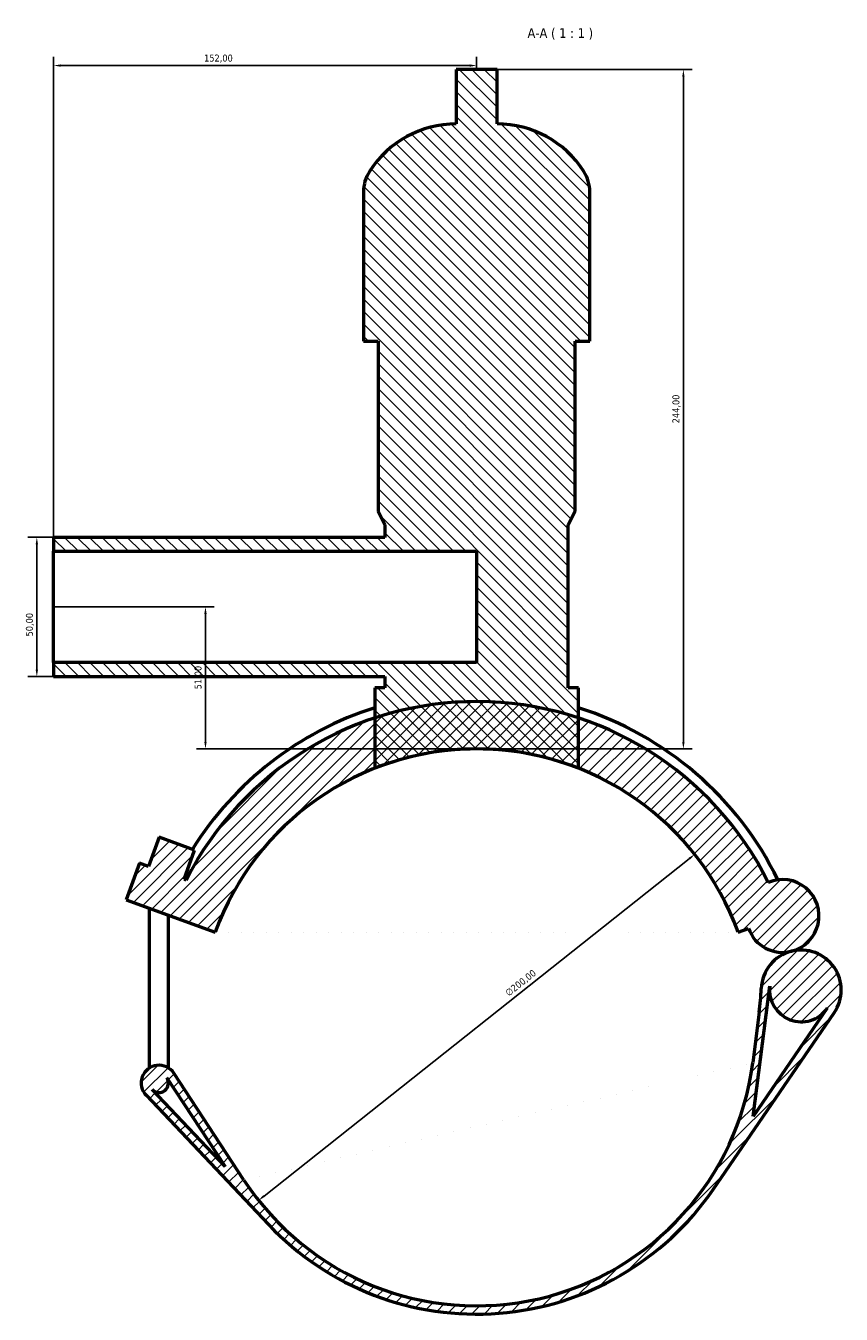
# Model space of a CAD drawing. Header units: millimetres. Extents: x 0 to 1004, y -235 to 1211.
# Tile 7 of 8: x 301 to 594, y 749 to 1211. Entities that reach past the tile are written whole.
import ezdxf

# ---------------------------------------------------------------- set-up
doc = ezdxf.new("R2010")
doc.units = ezdxf.units.MM
for name, color, linetype, lineweight in [('Dimension (ISO)', 7, 'Continuous', 25), ('Hatch (ISO)', 7, 'Continuous', 18), ('Symbol (ISO)', 7, 'Continuous', 25), ('Visible (ISO)', 7, 'Continuous', 50)]:
    doc.layers.add(name, color=color, linetype=linetype, lineweight=lineweight)
doc.styles.add('Label Text (ISO)', font='tahoma.ttf')
doc.styles.add('Note Text (ISO)', font='tahoma.ttf')
doc.dimstyles.new('Default (ISO)', dxfattribs={"dimtxt": 2.5, "dimasz": 2.5, "dimexe": 3.175, "dimexo": 0, "dimgap": 0.762, "dimtad": 1, "dimrnd": 1e-08, "dimzin": 0, "dimtxsty": 'Note Text (ISO)', "dimcen": 0.09, "dimdle": 10, "dimclrd": 256, "dimclre": 256, "dimclrt": 232, "dimazin": 0, "dimtfac": 1.40208, "dimtmove": 0, "dimatfit": 3, "dimfxl": 1, "dimtolj": 1, "dimtzin": 0, "dimlwd": -1, "dimlwe": -1, "dimarcsym": 0})

# ---------------------------------------------------------------- blocks, each defined once
blk = doc.blocks.new('*D8')
at = {"layer": 'Defpoints', "color": 0, "transparency": 16777216}
for p in [(541.39, 913.7), (384.67, 789.44)]:
    blk.add_point(p, dxfattribs=at)
at = {"layer": 'Dimension (ISO)', "transparency": 16777216}
blk.add_line((386.63, 790.99), (539.43, 912.14), dxfattribs=at)
for points in [[(539.17, 912.47), (539.69, 911.82), (541.39, 913.7)], [(386.37, 791.32), (386.89, 790.67), (384.67, 789.44)]]:
    blk.add_solid(points, dxfattribs=at)
at = {"layer": 'Dimension (ISO)', "color": 232, "true_color": 0xca0064, "transparency": 16777216, "insert": (473, 864.55), "char_height": 2.5, "attachment_point": 1, "rotation": 38.4097, "style": 'Note Text (ISO)'}
blk.add_mtext('\\A1;∅200,00', dxfattribs=at)
blk = doc.blocks.new('*D9')
at = {"layer": 'Defpoints', "color": 0, "transparency": 16777216}
for p in [(311.03, 1027.57), (304.99, 977.57), (311.03, 977.57)]:
    blk.add_point(p, dxfattribs=at)
at = {"layer": 'Dimension (ISO)', "transparency": 16777216}
for p, q in [((311.03, 1027.57), (301.81, 1027.57)), ((304.99, 1025.07), (304.99, 980.07)), ((311.03, 977.57), (301.81, 977.57))]:
    blk.add_line(p, q, dxfattribs=at)
for points in [[(304.57, 1025.07), (305.41, 1025.07), (304.99, 1027.57)], [(304.57, 980.07), (305.41, 980.07), (304.99, 977.57)]]:
    blk.add_solid(points, dxfattribs=at)
at = {"layer": 'Dimension (ISO)', "color": 232, "true_color": 0xca0064, "transparency": 16777216, "insert": (301.06, 991.97), "char_height": 2.5, "attachment_point": 1, "rotation": 90, "style": 'Note Text (ISO)'}
blk.add_mtext('\\A1;50,00', dxfattribs=at)
blk = doc.blocks.new('*D10')
at = {"layer": 'Defpoints', "color": 0, "transparency": 16777216}
for p in [(311.03, 1197.02), (463.03, 1195.57), (311.03, 1022.57)]:
    blk.add_point(p, dxfattribs=at)
at = {"layer": 'Dimension (ISO)', "transparency": 16777216}
for p, q in [((311.03, 1022.57), (311.03, 1200.19)), ((463.03, 1195.57), (463.03, 1200.19)), ((460.53, 1197.02), (313.53, 1197.02))]:
    blk.add_line(p, q, dxfattribs=at)
for points in [[(313.53, 1197.43), (313.53, 1196.6), (311.03, 1197.02)], [(460.53, 1197.43), (460.53, 1196.6), (463.03, 1197.02)]]:
    blk.add_solid(points, dxfattribs=at)
at = {"layer": 'Dimension (ISO)', "color": 232, "true_color": 0xca0064, "transparency": 16777216, "insert": (365.08, 1200.95), "char_height": 2.5, "attachment_point": 1, "style": 'Note Text (ISO)'}
blk.add_mtext('\\A1;152,00', dxfattribs=at)
blk = doc.blocks.new('*D11')
at = {"layer": 'Defpoints', "color": 0, "transparency": 16777216}
for p in [(470.35, 1195.57), (537.31, 1195.57), (463.03, 951.57)]:
    blk.add_point(p, dxfattribs=at)
at = {"layer": 'Dimension (ISO)', "transparency": 16777216}
for p, q in [((470.35, 1195.57), (540.49, 1195.57)), ((537.31, 954.07), (537.31, 1193.07)), ((463.03, 951.57), (540.49, 951.57))]:
    blk.add_line(p, q, dxfattribs=at)
for points in [[(536.9, 1193.07), (537.73, 1193.07), (537.31, 1195.57)], [(536.9, 954.07), (537.73, 954.07), (537.31, 951.57)]]:
    blk.add_solid(points, dxfattribs=at)
at = {"layer": 'Dimension (ISO)', "color": 232, "true_color": 0xca0064, "transparency": 16777216, "insert": (533.38, 1068.52), "char_height": 2.5, "attachment_point": 1, "rotation": 90, "style": 'Note Text (ISO)'}
blk.add_mtext('\\A1;244,00', dxfattribs=at)
blk = doc.blocks.new('*D12')
at = {"layer": 'Defpoints', "color": 0, "transparency": 16777216}
for p in [(311.03, 1002.57), (365.59, 1002.57), (463.03, 951.57)]:
    blk.add_point(p, dxfattribs=at)
at = {"layer": 'Dimension (ISO)', "transparency": 16777216}
for p, q in [((311.03, 1002.57), (368.76, 1002.57)), ((365.59, 954.07), (365.59, 1000.07)), ((463.03, 951.57), (362.41, 951.57))]:
    blk.add_line(p, q, dxfattribs=at)
for points in [[(365.17, 1000.07), (366, 1000.07), (365.59, 1002.57)], [(365.17, 954.07), (366, 954.07), (365.59, 951.57)]]:
    blk.add_solid(points, dxfattribs=at)
at = {"layer": 'Dimension (ISO)', "color": 232, "true_color": 0xca0064, "transparency": 16777216, "insert": (361.65, 972.97), "char_height": 2.5, "attachment_point": 1, "rotation": 90, "style": 'Note Text (ISO)'}
blk.add_mtext('\\A1;51,00', dxfattribs=at)

msp = doc.modelspace()

# ---------------------------------------------------------------- hatches: boundary and pattern name
at = {"layer": 'Hatch (ISO)'}
h = msp.add_hatch(dxfattribs=at)
h.set_pattern_fill('ANSI31', color=256, scale=25.4, angle=90.0002105, style=0)
h.set_pattern_definition([(135.0002, (0, 0), (-2.245056, -2.245072), [])])
edge = h.paths.add_edge_path()
edge.add_line((430.08905, 973.52822), (426.42905, 973.52822))
edge.add_line((426.42905, 973.52822), (426.42905, 962.69626))
edge.add_line((426.42905, 962.69626), (426.42905, 944.62971))
edge.add_ellipse((463.02905, 851.56822), major_axis=(-36.6, 93.06149), ratio=1, start_angle=317.0617253, end_angle=360, ccw=False)
edge.add_line((499.62905, 944.62971), (499.62905, 962.69626))
edge.add_line((499.62905, 962.69626), (499.62905, 973.52822))
edge.add_line((499.62905, 973.52822), (495.96905, 973.52822))
edge.add_line((495.96905, 973.52822), (495.96905, 1032.08822))
edge.add_line((495.96905, 1032.08822), (498.40905, 1036.96822))
edge.add_line((498.40905, 1036.96822), (498.40905, 1097.96822))
edge.add_line((498.40905, 1097.96822), (503.69571, 1097.96822))
edge.add_line((503.69571, 1097.96822), (503.69571, 1151.64822))
edge.add_ellipse((490.11383, 1151.64822), major_axis=(13.58188, 0), ratio=1, start_angle=0, end_angle=32.6124206)
edge.add_ellipse((470.34905, 1139.00208), major_axis=(31.20529, 19.96615), ratio=1, start_angle=0, end_angle=57.3875794)
edge.add_line((470.34905, 1176.04822), (470.34905, 1195.56822))
edge.add_line((470.34905, 1195.56822), (455.70905, 1195.56822))
edge.add_line((455.70905, 1195.56822), (455.70905, 1176.04822))
edge.add_ellipse((455.70905, 1139.00208), major_axis=(0, 37.04615), ratio=1, start_angle=0, end_angle=57.3875794)
edge.add_ellipse((435.94426, 1151.64822), major_axis=(-11.4405, 7.32), ratio=1, start_angle=0, end_angle=32.6124206)
edge.add_line((422.36238, 1151.64822), (422.36238, 1097.96822))
edge.add_line((422.36238, 1097.96822), (427.64905, 1097.96822))
edge.add_line((427.64905, 1097.96822), (427.64905, 1036.96822))
edge.add_line((427.64905, 1036.96822), (430.08905, 1032.08822))
edge.add_line((430.08905, 1032.08822), (430.08905, 1027.56822))
edge.add_line((430.08905, 1027.56822), (311.02905, 1027.56822))
edge.add_line((311.02905, 1027.56822), (311.02905, 1022.56822))
edge.add_line((311.02905, 1022.56822), (463.02905, 1022.56822))
edge.add_line((463.02905, 1022.56822), (463.02905, 982.56822))
edge.add_line((463.02905, 982.56822), (311.02905, 982.56822))
edge.add_line((311.02905, 982.56822), (311.02905, 977.56822))
edge.add_line((311.02905, 977.56822), (430.08905, 977.56822))
edge.add_line((430.08905, 977.56822), (430.08905, 973.52822))
h = msp.add_hatch(dxfattribs=at)
h.set_pattern_fill('ANSI31', color=256, scale=25.4, style=0)
h.set_pattern_definition([(45, (0, 0), (-2.245064, 2.245064), [])])
edge = h.paths.add_edge_path()
edge.add_line((379.43016, 796.69359), (354.23303, 835.0802))
edge.add_ellipse((348.8827, 831.56822), major_axis=(5.35033, 3.51198), ratio=1, start_angle=0, end_angle=190.1884592)
edge.add_line((344.23796, 827.16523), (388.27777, 780.70747))
edge.add_ellipse((463.02905, 851.56822), major_axis=(-74.75128, -70.86075), ratio=1, start_angle=0, end_angle=102.0927604)
edge.add_line((547.9774, 793.32067), (591.51236, 856.81216))
edge.add_ellipse((579.64878, 864.9468), major_axis=(11.86359, -8.13465), ratio=1, start_angle=0, end_angle=138.5068627)
edge.add_ellipse((579.64878, 864.9468), major_axis=(-3.49679, 13.95312), ratio=1, start_angle=0, end_angle=73.5182145)
edge.add_ellipse((465.36556, 869.76197), major_axis=(99.91136, -4.20963), ratio=1, start_angle=355.094564, end_angle=360, ccw=False)
edge.add_line((564.55098, 857.0242), (562.21447, 838.83045))
edge.add_ellipse((463.02905, 851.56822), major_axis=(99.18543, -12.73777), ratio=1, start_angle=220.5991391, end_angle=360, ccw=False)
edge = h.paths.add_edge_path(flags=0)
edge.add_line((351.72507, 833.43396), (372.65405, 801.54965))
edge.add_line((372.65405, 801.54965), (346.41519, 829.22913))
edge.add_ellipse((348.8827, 831.56822), major_axis=(-2.46752, -2.33909), ratio=1, start_angle=0, end_angle=169.8115408)
edge = h.paths.add_edge_path(flags=0)
edge.add_line((562.34426, 819.57828), (568.3569, 866.39695))
edge.add_ellipse((579.64878, 864.9468), major_axis=(-11.29188, 1.45015), ratio=1, start_angle=0, end_angle=152.8803587)
edge.add_line((589.03814, 858.50869), (562.34426, 819.57828))
edge = h.paths.add_edge_path()
edge.add_ellipse((572.97308, 891.58458), major_axis=(3.1789, -12.68466), ratio=1, start_angle=0, end_angle=189.1344686)
edge.add_ellipse((463.02905, 851.56822), major_axis=(104.79173, 52.03549), ratio=1, start_angle=0, end_angle=45.3635043)
edge.add_ellipse((463.02905, 851.56822), major_axis=(36.6, 111.12803), ratio=1, start_angle=0, end_angle=36.4585803)
edge.add_ellipse((463.02905, 851.56822), major_axis=(-36.6, 111.12803), ratio=1, start_angle=0, end_angle=44.8983377)
edge.add_line((358.66322, 904.45277), (357.87329, 904.74028))
edge.add_line((357.87329, 904.74028), (361.70392, 915.26484))
edge.add_line((361.70392, 915.26484), (348.9241, 919.91631))
edge.add_line((348.9241, 919.91631), (345.09347, 909.39175))
edge.add_line((345.09347, 909.39175), (341.89852, 910.55462))
edge.add_line((341.89852, 910.55462), (337.11023, 897.39892))
edge.add_line((337.11023, 897.39892), (369.05978, 885.77024))
edge.add_ellipse((463.02905, 851.56822), major_axis=(-93.96926, 34.20201), ratio=1, start_angle=220, end_angle=360, ccw=False)
edge.add_line((556.99831, 885.77024), (560.68479, 887.11201))
edge.add_ellipse((572.97308, 891.58458), major_axis=(-12.28829, -4.47257), ratio=1, start_angle=0, end_angle=84.0691341)

# ---------------------------------------------------------------- linework, layer by layer
at = {"layer": 'Visible (ISO)'}
for p, q in [((470.34905, 1195.56822), (455.70905, 1195.56822)), ((455.70905, 1195.56822), (455.70905, 1176.04822)), ((470.34905, 1176.04822), (470.34905, 1195.56822)), ((422.36238, 1151.64822), (422.36238, 1097.96822)), ((503.69571, 1097.96822), (503.69571, 1151.64822)), ((422.36238, 1097.96822), (427.64905, 1097.96822)), ((427.64905, 1097.96822), (427.64905, 1036.96822)), ((498.40905, 1036.96822), (498.40905, 1097.96822)), ((498.40905, 1097.96822), (503.69571, 1097.96822)), ((427.64905, 1036.96822), (430.08905, 1032.08822)), ((495.96905, 1032.08822), (498.40905, 1036.96822)), ((430.08905, 1032.08822), (430.08905, 1027.56822)), ((495.96905, 973.52822), (495.96905, 1032.08822)), ((430.08905, 1027.56822), (311.02905, 1027.56822)), ((311.02905, 1027.56822), (311.02905, 1022.56822)), ((311.02905, 1022.56822), (463.02905, 1022.56822)), ((311.02905, 982.56822), (311.02905, 1022.56822)), ((463.02905, 1022.56822), (463.02905, 982.56822)), ((463.02905, 982.56822), (311.02905, 982.56822)), ((311.02905, 982.56822), (311.02905, 977.56822)), ((311.02905, 977.56822), (430.08905, 977.56822)), ((430.08905, 977.56822), (430.08905, 973.52822)), ((430.08905, 973.52822), (426.42905, 973.52822)), ((426.42905, 973.52822), (426.42905, 944.62971)), ((499.62905, 973.52822), (495.96905, 973.52822)), ((499.62905, 944.62971), (499.62905, 973.52822)), ((348.9241, 919.91631), (345.09347, 909.39175)), ((361.70392, 915.26484), (348.9241, 919.91631)), ((357.87329, 904.74028), (361.70392, 915.26484)), ((341.89852, 910.55462), (337.11023, 897.39892)), ((345.09347, 909.39175), (341.89852, 910.55462)), ((358.66322, 904.45277), (357.87329, 904.74028)), ((337.11023, 897.39892), (369.05978, 885.77024)), ((345.4827, 836.9904), (345.4827, 894.35159)), ((352.2827, 836.9904), (352.2827, 891.8766)), ((556.99831, 885.77024), (560.68479, 887.11201)), ((562.34426, 819.57828), (568.3569, 866.39695)), ((547.9774, 793.32067), (591.51236, 856.81216)), ((564.55098, 857.0242), (562.21447, 838.83045)), ((589.03814, 858.50869), (562.34426, 819.57828)), ((351.72507, 833.43396), (372.65405, 801.54965)), ((379.43016, 796.69359), (354.23303, 835.0802)), ((372.65405, 801.54965), (346.41519, 829.22913)), ((352.2827, 831.56822), (352.2827, 832.58443)), ((344.23796, 827.16523), (388.27777, 780.70747))]:
    msp.add_line(p, q, dxfattribs=at)
for centre, radius, start, end in [((455.70905, 1139.00208), 37.04615, 90, 147.3875794), ((470.34905, 1139.00208), 37.04615, 32.6124206, 90), ((435.94426, 1151.64822), 13.58188, 147.3875794, 180), ((490.11383, 1151.64822), 13.58188, 0, 32.6124206), ((463.02905, 851.56822), 117, 26.4072055, 153.1276279), ((463.02905, 851.56822), 120.51, 107.6805253, 147.9297241), ((463.02905, 851.56822), 120.51, 26.0812252, 72.3194747), ((463.02905, 851.56822), 100, 20, 160), ((463.02905, 851.56822), 100, 68.5308626, 111.4691374), ((572.97308, 891.58458), 13.07692, 284.0691341, 113.2036027), ((572.97308, 891.58458), 13.07692, 200, 284.0691341), ((579.64878, 864.9468), 14.38462, 325.5622714, 104.0691341), ((579.64878, 864.9468), 14.38462, 104.0691341, 177.5873487), ((465.36556, 869.76197), 100, 352.6819127, 357.5873487), ((579.64878, 864.9468), 11.38462, 172.6819127, 325.5622714), ((348.8827, 831.56822), 6.4, 33.2810518, 223.469511), ((463.02905, 851.56822), 100, 213.2810518, 352.6819127), ((348.8827, 831.56822), 3.4, 223.469511, 33.2810518), ((463.02905, 851.56822), 103, 223.469511, 325.5622714)]:
    msp.add_arc(centre, radius, start, end, dxfattribs=at)

# ---------------------------------------------------------------- texts
at = {"layer": 'Symbol (ISO)', "insert": (481.30363, 1206.30316), "char_height": 3.4999999, "attachment_point": 7, "style": 'Label Text (ISO)'}
msp.add_mtext('A-A ( 1 : 1 )', dxfattribs=at)

# ---------------------------------------------------------------- dimensions: what is measured, and where the dimension line sits
at = {"layer": 'Dimension (ISO)'}
for base, p1, p2, angle, picture, middle in [((311.02905, 1197.01669), (463.02905, 1195.56822), (311.02905, 1022.56822), 180, '*D10', (370.02905, 1197.01669)), ((537.31413, 1195.56822), (463.02905, 951.56822), (470.34905, 1195.56822), 90, '*D11', (537.31413, 1073.56822)), ((304.98883, 977.56822), (311.02905, 1027.56822), (311.02905, 977.56822), 90, '*D9', (304.98883, 996.06822)), ((365.58755, 1002.56822), (463.02905, 951.56822), (311.02905, 1002.56822), 90, '*D12', (365.58755, 977.06822))]:
    dim = msp.add_linear_dim(base=base, p1=p1, p2=p2, angle=angle, dimstyle='Default (ISO)', override={"dimdec": 2, "dimtp": 0, "dimtm": 0, "dimtdec": 2, "dimtofl": 0, "dimatfit": 1}, dxfattribs=at)
    dim.commit()
    dim.dimension.update_dxf_attribs({"geometry": picture, "text_midpoint": middle, "dimtype": 160})
dim = msp.add_diameter_dim_2p(p1=(384.67025, 789.44013), p2=(541.38784, 913.69632), dimstyle='Default (ISO)', override={"dimdec": 2, "dimlfac": 1, "dimtp": 0, "dimtm": 0, "dimtdec": 2, "dimatfit": 2}, dxfattribs=at)
dim.commit()
dim.dimension.update_dxf_attribs({"geometry": '*D8', "text_midpoint": (480.51328, 865.43089), "dimtype": 163})

doc.saveas('drawing.dxf')
